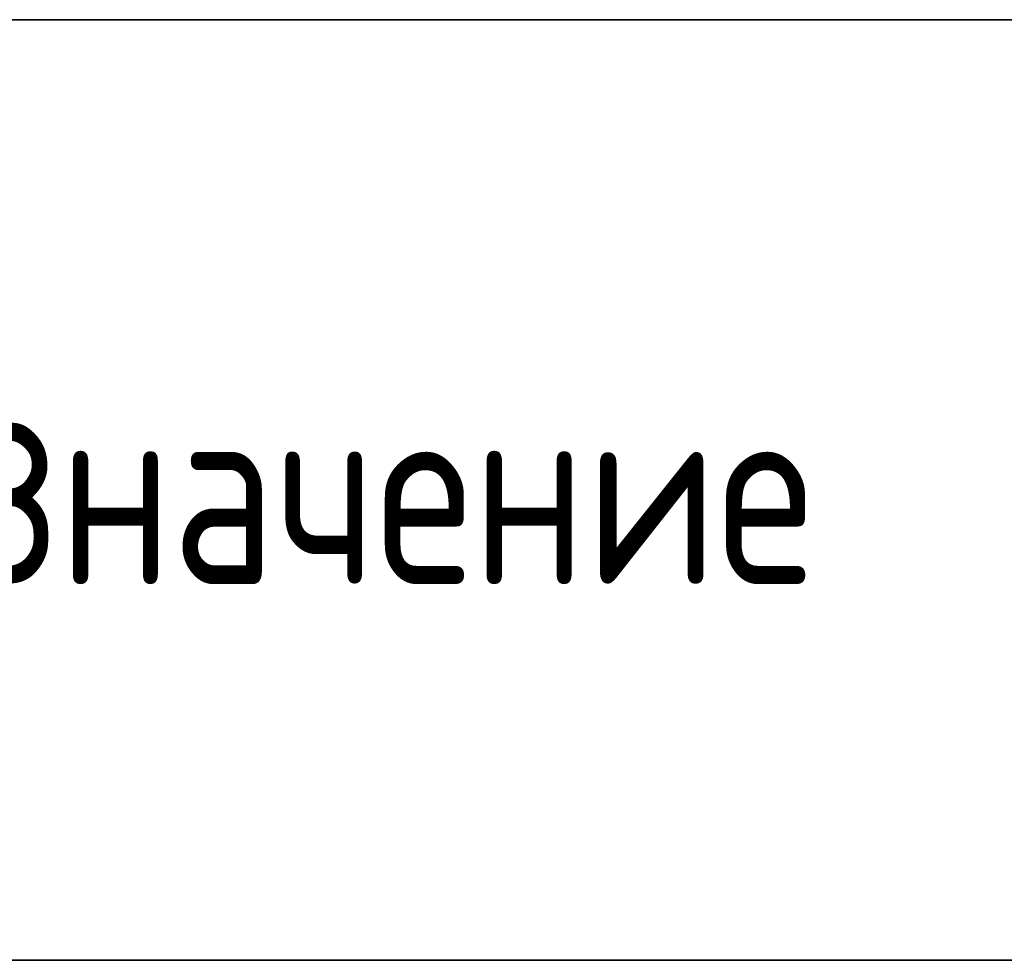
# Model space of a CAD drawing. Header units: metres. Extents: x -38 to 100, y -15 to 21.
# Tile 87 of 90: x 74.45 to 76.03, y 13.78 to 15.28. Entities that reach past the tile are written whole.
import ezdxf

# ---------------------------------------------------------------- set-up
doc = ezdxf.new("R2010")
doc.units = ezdxf.units.M
doc.layers.add('XR$5$Текст_ примечание', color=7, linetype='Continuous', lineweight=13)
doc.styles.add('ISOCPEUR', font='txt')

msp = doc.modelspace()

# ---------------------------------------------------------------- linework, layer by layer
at = {"color": 7, "linetype": 'Continuous', "lineweight": 35, "transparency": 33554687}
for p, q in [((88.9757, 15.2764), (70.4757, 15.2764)), ((88.9757, 13.7764), (70.4757, 13.7764))]:
    msp.add_line(p, q, dxfattribs=at)
at = {"layer": 'XR$5$Текст_ примечание', "color": 7, "linetype": 'Continuous', "lineweight": 35, "transparency": 33554687}
for p, q in [((88.9757, 15.2764), (70.4757, 15.2764)), ((88.9757, 13.7764), (70.4757, 13.7764))]:
    msp.add_line(p, q, dxfattribs=at)

# ---------------------------------------------------------------- texts
at = {"color": 7, "linetype": 'Continuous', "lineweight": 35, "transparency": 33554687, "insert": (73.8914, 14.3764), "char_height": 0.3, "width": 1.999529, "attachment_point": 7, "style": 'ISOCPEUR'}
msp.add_mtext('\\W0.78;Обозначение', dxfattribs=at)
at = {"layer": 'XR$5$Текст_ примечание', "color": 7, "linetype": 'Continuous', "lineweight": 35, "transparency": 33554687, "insert": (73.8914, 14.3764), "char_height": 0.3, "width": 1.999529, "attachment_point": 7, "style": 'ISOCPEUR'}
msp.add_mtext('\\W0.78;Обозначение', dxfattribs=at)

doc.saveas('drawing.dxf')
